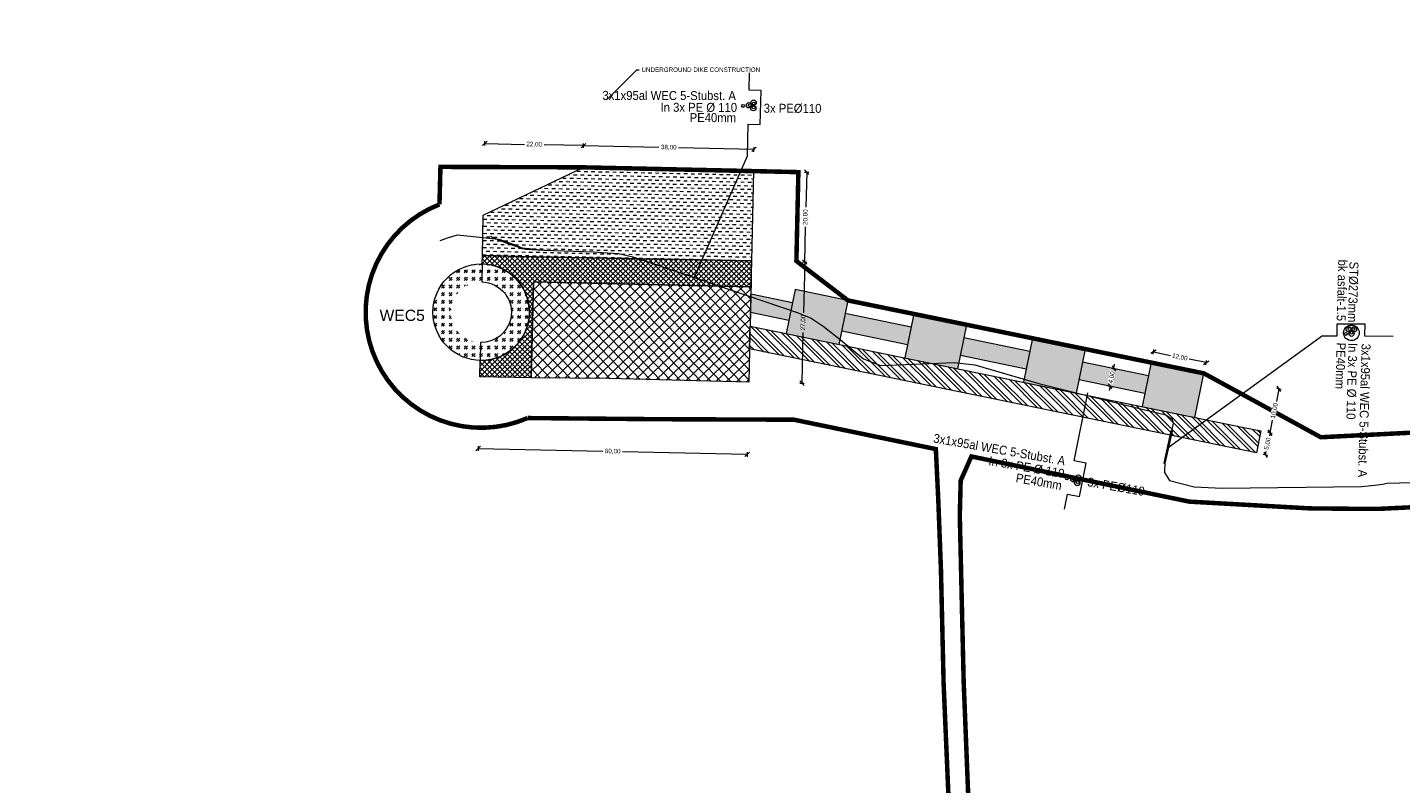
# Model space of a CAD drawing. Header units: metres. Extents: x 68442 to 71740, y 407111 to 411160.
# Tile 170 of 186: x 69905 to 70211, y 409173 to 409341. Entities that reach past the tile are written whole.
import ezdxf
from ezdxf import colors
from ezdxf.entities.mleader import LeaderData, LeaderLine
from ezdxf.enums import TextEntityAlignment as Align
from ezdxf.math import Vec2, Vec3

# ---------------------------------------------------------------- set-up
doc = ezdxf.new("R2010")
doc.units = ezdxf.units.M
doc.linetypes.add('XX-CENTER', pattern=[8, 5, -1, 1, -1])
doc.layers.get('0').update_dxf_attribs({"lineweight": 0})
doc.layers.get('Defpoints').update_dxf_attribs({"lineweight": 0})
for name, color, linetype, lineweight in [('- van den heuvel - hs', 1, 'Continuous', 0), ('- van den heuvel - pe 40mm', 3, 'Continuous', 0), ('- van den heuvel -aanpeillijntjes en ge-explodeerde maatvoering', 7, 'Continuous', 0), ('- van den heuvel -pe 110mm', 7, 'Continuous', 0), ('- van den heuvel -staal 273mm', 7, 'Continuous', 0), ('- van den heuvel -txt', 7, 'Continuous', 0), ('-REVISIE 33kV', 1, 'Continuous', 0), ('-revisie mantelbuizen', 7, 'Continuous', 0), ('MACG_alg_werkgrens', 3, 'XX-CENTER', 0), ('RS AB Kabel', 224, 'Continuous', 0)]:
    doc.layers.add(name, color=color, linetype=linetype, lineweight=lineweight)
for name, color, linetype, lineweight, transparency in [('MACG_n_maatvoering', 3, 'Continuous', 0, 0.8), ('MACG_n_vhr_arc_auxcrane', 3, 'Continuous', 0, 0.8), ('MACG_n_vhr_arc_craneplatform_18', 150, 'Continuous', 0, 0.8), ('MACG_n_vhr_arc_craneplatform_18_temp', 34, 'Continuous', 0, 0.8), ('MACG_n_vhr_arc_gravel', 34, 'Continuous', 0, 0.8), ('MACG_n_vhr_arc_laydown', 2, 'Continuous', 0, 0.8), ('MACG_n_vhr_arc_preassembly_13.5', 6, 'Continuous', 0, 0.8), ('MACG_n_vhr_kant_', 7, 'Continuous', 0, 0.8)]:
    doc.layers.add(name, color=color, linetype=linetype, lineweight=lineweight, transparency=transparency)
doc.styles.add('Arial', font='arial.ttf')
doc.styles.add('MACG_standaard', font='arial.ttf', dxfattribs={"height": 2})
doc.styles.get("Standard").update_dxf_attribs({"font": 'arial.ttf'})
doc.dimstyles.new('MACG_standaard', dxfattribs={"dimscale": 0, "dimtxt": 2, "dimasz": 2, "dimexe": 1, "dimexo": 0.1, "dimgap": 1, "dimtad": 0, "dimzin": 1, "dimtxsty": 'MACG_standaard', "dimcen": 0, "dimclrd": 256, "dimclre": 256, "dimclrt": 256, "dimazin": 0, "dimtfac": 1, "dimtofl": 0, "dimtmove": 1, "dimatfit": 3, "dimfxl": 1, "dimfxlon": 1, "dimtfill": 1, "dimlwd": -1, "dimlwe": -1, "dimarcsym": 0})

# ---------------------------------------------------------------- blocks, each defined once
blk = doc.blocks.new('_Oblique')
at = {"color": 0, "linetype": 'ByBlock', "lineweight": -2}
blk.add_line((-0.5, -0.5), (0.5, 0.5), dxfattribs=at)
blk = doc.blocks.new('*D167')
at = {"layer": 'Defpoints', "color": 0, "transparency": 16777216}
for p in [(70066.27, 409289.44), (70078.12, 409289.18), (70065.67, 409262.45)]:
    blk.add_point(p, dxfattribs=at)
at = {"layer": 'MACG_n_maatvoering', "transparency": 16777216}
for p, q in [((70077.62, 409289.19), (70078.62, 409289.17)), ((70078.12, 409289.18), (70077.87, 409277.88)), ((70077.52, 409262.19), (70077.77, 409273.49)), ((70077.02, 409262.2), (70078.02, 409262.18))]:
    blk.add_line(p, q, dxfattribs=at)
for p, rotation in [((70078.12, 409289.18), 88.73052360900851), ((70077.52, 409262.19), 268.7305236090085)]:
    blk.add_blockref('_Oblique', p, dxfattribs=dict(at, rotation=rotation))
at = {"layer": 'MACG_n_maatvoering', "transparency": 16777216, "insert": (70077.82, 409275.68), "char_height": 1, "attachment_point": 5, "rotation": 88.7305, "style": 'MACG_standaard', "bg_fill": 3, "box_fill_scale": 1.1, "bg_fill_color": 256, "bg_fill_true_color": 13158600, "bg_fill_transparency": 0}
blk.add_mtext('27,00', dxfattribs=at)
blk = doc.blocks.new('*D166')
at = {"layer": 'Defpoints', "color": 0, "transparency": 16777216}
for p in [(70066.27, 409289.44), (70006, 409278, 5), (70065.31, 409246.31)]:
    blk.add_point(p, dxfattribs=at)
at = {"layer": 'MACG_n_maatvoering', "transparency": 16777216}
for p, q in [((70005.34, 409248.12), (70005.32, 409247.13)), ((70005.33, 409247.63), (70033.13, 409247.02)), ((70065.31, 409246.31), (70037.51, 409246.92)), ((70065.32, 409246.81), (70065.3, 409245.81))]:
    blk.add_line(p, q, dxfattribs=at)
for p, rotation in [((70005.33, 409247.63), 178.7305236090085), ((70065.31, 409246.31), 358.7305236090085)]:
    blk.add_blockref('_Oblique', p, dxfattribs=dict(at, rotation=rotation))
at = {"layer": 'MACG_n_maatvoering', "transparency": 16777216, "insert": (70035.32, 409246.97), "char_height": 1, "attachment_point": 5, "rotation": 358.7305, "style": 'MACG_standaard', "bg_fill": 3, "box_fill_scale": 1.1, "bg_fill_color": 256, "bg_fill_true_color": 13158600, "bg_fill_transparency": 0}
blk.add_mtext('60,00', dxfattribs=at)
blk = doc.blocks.new('*D165')
at = {"layer": 'Defpoints', "color": 0, "transparency": 16777216}
for p in [(70066.71, 409309.44), (70078.56, 409309.18), (70066.27, 409289.44)]:
    blk.add_point(p, dxfattribs=at)
at = {"layer": 'MACG_n_maatvoering', "transparency": 16777216}
for p, q in [((70078.06, 409309.19), (70079.06, 409309.17)), ((70078.56, 409309.18), (70078.39, 409301.37)), ((70078.12, 409289.18), (70078.29, 409296.99)), ((70077.62, 409289.19), (70078.62, 409289.17))]:
    blk.add_line(p, q, dxfattribs=at)
for p, rotation in [((70078.56, 409309.18), 88.73052360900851), ((70078.12, 409289.18), 268.7305236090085)]:
    blk.add_blockref('_Oblique', p, dxfattribs=dict(at, rotation=rotation))
at = {"layer": 'MACG_n_maatvoering', "transparency": 16777216, "insert": (70078.34, 409299.18), "char_height": 1, "attachment_point": 5, "rotation": 88.7305, "style": 'MACG_standaard', "bg_fill": 3, "box_fill_scale": 1.1, "bg_fill_color": 256, "bg_fill_true_color": 13158600, "bg_fill_transparency": 0}
blk.add_mtext('20,00', dxfattribs=at)
blk = doc.blocks.new('*D164')
at = {"layer": 'Defpoints', "color": 0, "transparency": 16777216}
for p in [(70028.83, 409315.11), (70028.72, 409310.28), (70006, 409278, 5)]:
    blk.add_point(p, dxfattribs=at)
at = {"layer": 'MACG_n_maatvoering', "transparency": 16777216}
for p, q in [((70006.82, 409315.11), (70006.84, 409316.1)), ((70006.83, 409315.6), (70015.64, 409315.4)), ((70028.83, 409315.11), (70020.02, 409315.31)), ((70028.81, 409314.61), (70028.84, 409315.61))]:
    blk.add_line(p, q, dxfattribs=at)
for p, rotation in [((70006.83, 409315.6), 178.7305236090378), ((70028.83, 409315.11), 358.7305236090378)]:
    blk.add_blockref('_Oblique', p, dxfattribs=dict(at, rotation=rotation))
at = {"layer": 'MACG_n_maatvoering', "transparency": 16777216, "insert": (70017.83, 409315.36), "char_height": 1, "attachment_point": 5, "rotation": 358.7305, "style": 'MACG_standaard', "bg_fill": 3, "box_fill_scale": 1.1, "bg_fill_color": 256, "bg_fill_true_color": 13158600, "bg_fill_transparency": 0}
blk.add_mtext('22,00', dxfattribs=at)
blk = doc.blocks.new('*D163')
at = {"layer": 'Defpoints', "color": 0, "transparency": 16777216}
for p in [(70066.82, 409314.27), (70028.72, 409310.28), (70066.71, 409309.44)]:
    blk.add_point(p, dxfattribs=at)
at = {"layer": 'MACG_n_maatvoering', "transparency": 16777216}
for p, q in [((70028.81, 409314.61), (70028.84, 409315.61)), ((70028.83, 409315.11), (70045.64, 409314.74)), ((70066.82, 409314.27), (70050.01, 409314.64)), ((70066.81, 409313.77), (70066.83, 409314.77))]:
    blk.add_line(p, q, dxfattribs=at)
for p, rotation in [((70028.83, 409315.11), 178.7305236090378), ((70066.82, 409314.27), 358.7305236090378)]:
    blk.add_blockref('_Oblique', p, dxfattribs=dict(at, rotation=rotation))
at = {"layer": 'MACG_n_maatvoering', "transparency": 16777216, "insert": (70047.82, 409314.69), "char_height": 1, "attachment_point": 5, "rotation": 358.7305, "style": 'MACG_standaard', "bg_fill": 3, "box_fill_scale": 1.1, "bg_fill_color": 256, "bg_fill_true_color": 13158600, "bg_fill_transparency": 0}
blk.add_mtext('38,00', dxfattribs=at)
blk = doc.blocks.new('*D91')
at = {"layer": 'Defpoints', "color": 0, "transparency": 16777216}
for p in [(70179.81, 409251.56), (70178.81, 409246.67)]:
    blk.add_point(p, dxfattribs=at)
at = {"layer": 'MACG_n_maatvoering', "transparency": 16777216}
for p, q in [((70181.35, 409251.25), (70182.33, 409251.05)), ((70181.84, 409251.15), (70181.7, 409250.46)), ((70180.34, 409246.35), (70181.32, 409246.15)), ((70180.83, 409246.25), (70180.98, 409246.94))]:
    blk.add_line(p, q, dxfattribs=at)
for p, rotation in [((70181.84, 409251.15), 78.4251395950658), ((70180.83, 409246.25), 258.4251395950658)]:
    blk.add_blockref('_Oblique', p, dxfattribs=dict(at, rotation=rotation))
at = {"layer": 'MACG_n_maatvoering', "transparency": 16777216, "insert": (70181.34, 409248.7), "char_height": 1, "attachment_point": 5, "rotation": 78.4251, "style": 'MACG_standaard', "bg_fill": 3, "box_fill_scale": 1.1, "bg_fill_color": 256, "bg_fill_true_color": 13158600, "bg_fill_transparency": 0}
blk.add_mtext('5,00', dxfattribs=at)
at = {"layer": 'Defpoints', "color": 0, "transparency": 16777216}
blk.add_point((70181.84, 409251.15), dxfattribs=at)
blk = doc.blocks.new('*D90')
at = {"layer": 'Defpoints', "color": 0, "transparency": 16777216}
for p in [(70128.92, 409272.2), (70183.84, 409260.95), (70179.81, 409251.56)]:
    blk.add_point(p, dxfattribs=at)
at = {"layer": 'MACG_n_maatvoering', "transparency": 16777216}
for p, q in [((70183.84, 409260.95), (70183.27, 409258.14)), ((70183.35, 409261.05), (70184.33, 409260.84)), ((70181.84, 409251.15), (70182.41, 409253.95)), ((70181.35, 409251.25), (70182.33, 409251.05))]:
    blk.add_line(p, q, dxfattribs=at)
for p, rotation in [((70183.84, 409260.95), 78.4251395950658), ((70181.84, 409251.15), 258.4251395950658)]:
    blk.add_blockref('_Oblique', p, dxfattribs=dict(at, rotation=rotation))
at = {"layer": 'MACG_n_maatvoering', "transparency": 16777216, "insert": (70182.84, 409256.05), "char_height": 1, "attachment_point": 5, "rotation": 78.4251, "style": 'MACG_standaard', "bg_fill": 3, "box_fill_scale": 1.1, "bg_fill_color": 256, "bg_fill_true_color": 13158600, "bg_fill_transparency": 0}
blk.add_mtext('10,00', dxfattribs=at)
blk = doc.blocks.new('*D89')
at = {"layer": 'Defpoints', "color": 0, "transparency": 16777216}
for p in [(70140.07, 409266.85), (70139.27, 409262.93)]:
    blk.add_point(p, dxfattribs=at)
at = {"layer": 'MACG_n_maatvoering', "transparency": 16777216}
for p, q in [((70146.52, 409265.53), (70147.5, 409265.33)), ((70147.01, 409265.43), (70147.21, 409266.41)), ((70145.72, 409261.61), (70146.7, 409261.41)), ((70146.21, 409261.51), (70146.01, 409260.53))]:
    blk.add_line(p, q, dxfattribs=at)
for p, rotation in [((70147.01, 409265.43), 258.4251395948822), ((70146.21, 409261.51), 78.4251395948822)]:
    blk.add_blockref('_Oblique', p, dxfattribs=dict(at, rotation=rotation))
at = {"layer": 'MACG_n_maatvoering', "transparency": 16777216, "insert": (70146.61, 409263.47), "char_height": 1, "attachment_point": 5, "rotation": 78.4251, "style": 'MACG_standaard', "bg_fill": 3, "box_fill_scale": 1.1, "bg_fill_color": 256, "bg_fill_true_color": 13158600, "bg_fill_transparency": 0}
blk.add_mtext('4,00', dxfattribs=at)
at = {"layer": 'Defpoints', "color": 0, "transparency": 16777216}
blk.add_point((70146.21, 409261.51), dxfattribs=at)
blk = doc.blocks.new('*D88')
at = {"layer": 'Defpoints', "color": 0, "transparency": 16777216}
for p in [(70155.37, 409266.78), (70167.61, 409266.76), (70167.12, 409264.37)]:
    blk.add_point(p, dxfattribs=at)
at = {"layer": 'MACG_n_maatvoering', "transparency": 16777216}
for p, q in [((70155.76, 409268.68), (70155.96, 409269.66)), ((70155.86, 409269.17), (70159.64, 409268.39)), ((70167.61, 409266.76), (70163.83, 409267.53)), ((70167.51, 409266.27), (70167.71, 409267.25))]:
    blk.add_line(p, q, dxfattribs=at)
for p, rotation in [((70155.86, 409269.17), 168.4251395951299), ((70167.61, 409266.76), 348.4251395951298)]:
    blk.add_blockref('_Oblique', p, dxfattribs=dict(at, rotation=rotation))
at = {"layer": 'MACG_n_maatvoering', "transparency": 16777216, "insert": (70161.73, 409267.96), "char_height": 1, "attachment_point": 5, "rotation": 348.4251, "style": 'MACG_standaard', "bg_fill": 3, "box_fill_scale": 1.1, "bg_fill_color": 256, "bg_fill_true_color": 13158600, "bg_fill_transparency": 0}
blk.add_mtext('12,00', dxfattribs=at)

msp = doc.modelspace()

# ---------------------------------------------------------------- hatches: boundary and pattern name
at = {"layer": 'MACG_n_vhr_arc_craneplatform_18'}
h = msp.add_hatch(dxfattribs=at)
h.set_pattern_fill('ANSI37', color=256, style=0)
h.set_pattern_definition([(43.7305236, (35008.8355, 204642.3824), (-1.0973871, 1.147125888), []), (133.7305236, (35008.8355, 204642.3824), (-1.147125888, -1.0973871), [])])
h.paths.add_polyline_path([(70065.67, 409262.45), (70054.05, 409262.72), (70034.46, 409263.2), (70017.184, 409263.375), (70017.671, 409284.765), (70066.141, 409283.691)])
at = {"layer": 'MACG_n_vhr_arc_craneplatform_18_temp'}
h = msp.add_hatch(dxfattribs=at)
h.set_pattern_fill('ANSI37', color=256, scale=0.5, style=0)
h.set_pattern_definition([(45, (70033.1484, 409287.708), (-0.561266, 0.561266), []), (135, (70033.1484, 409287.708), (-0.561266, -0.561266), [])])
edge = h.paths.add_edge_path()
edge.add_line((70006.238, 409288.747), (70006.28, 409290.624))
edge.add_line((70006.28, 409290.624), (70017.782, 409290.369))
edge.add_line((70017.782, 409290.369), (70066.268, 409289.444))
edge.add_line((70066.268, 409289.444), (70066.141, 409283.691))
edge.add_line((70066.141, 409283.691), (70017.671, 409284.765))
edge.add_line((70017.671, 409284.765), (70017.184, 409263.375))
edge.add_line((70017.184, 409263.375), (70005.682, 409263.63))
edge.add_line((70005.682, 409263.63), (70005.762, 409267.253))
edge.add_arc((70006, 409278), 10.75, 268.73052, 448.73052)
at = {"layer": 'MACG_n_vhr_arc_gravel'}
h = msp.add_hatch(dxfattribs=at)
h.set_pattern_fill('GOST_GLASS', color=256, scale=0.2)
h.set_pattern_definition([(45, (781, -1316), (1.697056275, -2e-16), [1, -1.4]), (45, (781.4243, -1316), (1.697056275, -2e-16), [0.4, -2]), (45, (781, -1315.5757), (1.697056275, -2e-16), [0.4, -2])])
h.paths.add_polyline_path([(70016.75, 409278, 1), (69995.25, 409278, 1)])
h.paths.add_polyline_path([(69999.25, 409278, -1), (70012.75, 409278, -1)], flags=16)
at = {"layer": 'MACG_n_vhr_arc_laydown'}
h = msp.add_hatch(dxfattribs=at)
h.set_pattern_fill('ANSI32', color=256, scale=0.4, angle=90, style=0)
h.set_pattern_definition([(135, (0, 0), (-1.347038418, -1.347038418), []), (135, (0, 0.898), (-1.347038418, -1.347038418), [])])
h.paths.add_polyline_path([(70065.946, 409274.885), (70174.913, 409252.567), (70179.811, 409251.563), (70178.808, 409246.665), (70065.833, 409269.804)])
at = {"layer": 'MACG_n_vhr_arc_preassembly_13.5'}
h = msp.add_hatch(dxfattribs=at)
h.set_pattern_fill('DASH', color=256, scale=0.5, angle=358.73052, style=0)
h.set_pattern_definition([(358.7305, (69982.37296, 409427.91986), (0.8111405, 0.77597), [0.79375, -0.79375])])
h.paths.add_polyline_path([(70006.28, 409290.624), (70006.479, 409299.593), (70028.718, 409310.281), (70066.711, 409309.439), (70066.268, 409289.444), (70017.782, 409290.369)])

# ---------------------------------------------------------------- linework, layer by layer
at = {"layer": '- van den heuvel - hs'}
for centre in [(70066.736, 409324.507), (70065.916, 409324.124), (70066.749, 409323.659), (70199.576, 409274.262), (70200.009, 409273.412), (70200.422, 409274.216), (70138.228, 409240.735), (70138.975, 409240.14), (70139.098, 409240.979)]:
    msp.add_circle(centre, 0.326, dxfattribs=at)
at = {"layer": '- van den heuvel - pe 40mm'}
for centre in [(70064.379, 409323.958), (70198.745, 409273.165), (70136.568, 409240.991)]:
    msp.add_circle(centre, 0.326, dxfattribs=at)
at = {"layer": '- van den heuvel -aanpeillijntjes en ge-explodeerde maatvoering'}
for points in [[(70065.728, 409327.489), (70065.809, 409331.337)], [(70193.567, 409272.751), (70196.792, 409272.763), (70196.808, 409275.447), (70202.94, 409275.397), (70202.925, 409272.713)], [(70202.925, 409272.713), (70209.29, 409272.671)], [(70136.009, 409234.114), (70136.732, 409237.435), (70139.365, 409236.918), (70140.85, 409244.379), (70138.217, 409244.895)]]:
    msp.add_lwpolyline(points, dxfattribs=at)
at = {"layer": '- van den heuvel -pe 110mm'}
for centre in [(70066.727, 409324.687), (70065.704, 409324.106), (70066.69, 409323.472), (70199.386, 409274.21), (70199.992, 409273.196), (70200.602, 409274.202), (70138.013, 409240.761), (70138.886, 409239.965), (70139.12, 409241.158)]:
    msp.add_circle(centre, 0.589, dxfattribs=at)
at = {"layer": '- van den heuvel -staal 273mm'}
msp.add_circle((70199.986, 409273.41), 1.74, dxfattribs=at)
at = {"layer": 'MACG_alg_werkgrens', "ltscale": 10, "const_width": 1, "flags": 128}
msp.add_lwpolyline([(69468.207, 410724.054), (69445.018, 410763.758), (69410.51, 410746.374), (69391.667, 410737.222), (69365.727, 410725.277), (69345.267, 410716.38), (69315.385, 410704.088), (69281.051, 410691.03), (69264.1, 410684.91), (69252.631, 410680.955), (69232.539, 410674.335), (69226.288, 410672.312), (69231.923, 410654.993), (69239.192, 410630.452), (69225.31, 410626.34), (69213.37, 410623.02), (69197.1, 410618.89), (69169.71, 410611.81), (69153.929, 410607.813), (69119.38, 410600.65), (69044.01, 410587.14), (69038.91, 410583.87), (69037, 410582.13), (69034.69, 410579.4), (69032.1, 410574.79), (69025.25, 410561.14), (69006.811, 410524.697), (68993.74, 410499.24), (68990.46, 410493.99), (68985.64, 410487.43), (68980.15, 410481.68), (68983.857, 410477.201), (68976.383, 410470.52), (69009.705, 410433.242), (69066.303, 410483.515), (69081.67, 410509.375), (69086.554, 410515.465), (69098.475, 410511.444), (69124.219, 410533.645), (69141.79, 410549.77), (69154.92, 410561.36), (69164.848, 410567.025), (69195.701, 410584.667, 0.9752874), (69254.73, 410601.856), (69273.281, 410612.545), (69265.7, 410636.971), (69295.012, 410647.331), (69309.569, 410653.286), (69325.24, 410659.54), (69348.315, 410669.295), (69373.471, 410680.472), (69397.192, 410690.963), (69414.397, 410698.196), (69423.285, 410702.185), (69433.976, 410704.108), (69438.863, 410704.341), (69447.939, 410702.658), (69455.8, 410699.584), (69460.605, 410696.232), (69470.472, 410685.982), (69476.25, 410679.091), (69486.191, 410665.288), (69491.751, 410658.194), (69500.692, 410650.931), (69505.624, 410648.248), (69515.728, 410644.423), (69530.287, 410645.972), (69548.084, 410653.462), (69567.546, 410641.915), (69591.657, 410638.314), (69606.834, 410646.685), (69601.573, 410655.533), (69599.74, 410658.57, -0.097345), (69598.02, 410673.004, 0.0378632), (69599.51, 410681.13, -0.1333057), (69605.29, 410689.24), (69610.73, 410692.59, -0.2952398), (69626.31, 410691.87), (69632.1, 410685.1), (69639.81, 410674.22), (69641.62, 410671.06), (69638.815, 410657.508), (69655.039, 410604.933), (69666.621, 410567.403), (69675.171, 410539.695), (69678.304, 410531.616), (69683.937, 410519.55), (69693.997, 410502.003), (69715.768, 410465.562), (69732.291, 410438.391), (69745.606, 410416.521), (69752.284, 410405.492), (69769.946, 410376.343), (69786.267, 410349.353), (69796.79, 410331.868), (69807.949, 410313.381), (69821.279, 410291.542), (69835.032, 410268.937), (69855.977, 410234.251), (69872.629, 410206.842), (69890.271, 410177.658), (69900.347, 410160.907), (69901.487, 410158.675), (69896.946, 410155.944), (69911.808, 410131.596, 0.0972504), (69926.22, 410128.604), (69939.502, 410127.946, -0.3270617), (69966.266, 410111.217), (69985.444, 410061.278), (69989.702, 410051.98), (69994.739, 410043.296), (70004.595, 410028.377), (70024.461, 409998.883), (70056.479, 409951.306), (70092.629, 409897.201), (70118.804, 409856.759), (70134.791, 409830.325), (70155.822, 409792.664), (70175.214, 409753.989), (70188.991, 409723.534), (70203.708, 409687.034), (70218.082, 409646.22), (70228.947, 409611.389), (70238.397, 409575.265), (70246.858, 409538.037), (70256.697, 409481.36), (70263.123, 409416.696), (70265.499, 409348.692), (70264.533, 409312.732), (70262.712, 409293.596), (70262.041, 409279.588, -0.4196235), (70237.455, 409251.795), (70223.924, 409251.693), (70223.896, 409251.692), (70193.165, 409250.14), (70167.123, 409264.37), (70140.672, 409269.787), (70102.465, 409277.613), (70087.77, 409280.622), (70076.27, 409289.407), (70076.709, 409309.217), (70066.711, 409309.439), (70028.718, 409310.281), (69996.927, 409310.381), (69996.707, 409302.015, 1.0223604), (70016.345, 409254.419), (70045.608, 409254.16), (70075.722, 409254.053), (70107.352, 409247.5), (70107.9, 409236.1), (70108.49, 409220.64), (70109.082, 409195.361), (70110.8, 409155.33), (70112.657, 409100.871), (70088.943, 409093.363), (70083.942, 409090.985), (70074.777, 409089.132), (70057.2, 409085.25), (70045.805, 409082.904), (70034.524, 409080.582), (70023.742, 409078.363), (70014.96, 409076.555), (70004.837, 409074.911), (69996.711, 409074.444), (69985.02, 409073.818), (69973.154, 409073.599), (69958.806, 409073.385), (69932.264, 409072.451), (69866.228, 409076.798), (69861.521, 409084.534), (69796.654, 409089.224), (69748.814, 409092.667), (69750.297, 409112.311), (69694.934, 409116.49, 0.9057946), (69648.845, 409094.078), (69624.584, 409093.872), (69585.902, 409092.54), (69529.319, 409090.82), (69467.169, 409088.931), (69410.649, 409087.204), (69375.772, 409086.099), (69352.851, 409104.513), (69352.31, 409121.883), (69294.344, 409119.895), (69295.477, 409083.546), (69288.457, 409083.327), (69220.514, 409081.171), (69160.303, 409079.224), (69133.532, 409078.359), (69097.114, 409077.182), (69079.24, 409076.599), (69043.746, 409075.458), (69008.485, 409074.376), (68985, 409092.602), (68984.29, 409110.278), (68926.337, 409107.953), (68927.854, 409070.125), (68922.819, 409069.424), (68908.143, 409065.558), (68898.991, 409063.147), (68889.025, 409059.21), (68879.39, 409055.402), (68853.716, 409041.515), (68784.241, 409002.877), (68690.792, 408950.671), (68634.582, 408919.316), (68605.749, 408924.188), (68596.823, 408940.142), (68591.849, 408937.269), (68546.26, 408911.724), (68577.271, 408856.288), (68598.847, 408854.489), (68632.13, 408873.114), (68635.037, 408888.523), (68655.306, 408899.833), (68648.654, 408911.784), (68655.275, 408915.374), (68708.755, 408945.104), (68758.396, 408972.945), (68803.764, 408998.253), (68824.877, 409010.035), (68860.537, 409030.084), (68885.336, 409043.17), (68903.482, 409050.316), (68925.812, 409056.175), (68932.36, 409057.083), (68933.566, 409048.377), (68947.049, 409033.253), (68985.2, 409034.453), (68997.406, 409050.011), (69013.92, 409050.526), (69013.59, 409061.004), (69059.754, 409062.481), (69126.266, 409064.661), (69181.764, 409066.451), (69253.042, 409068.721), (69299.011, 409070.167), (69301.135, 409060.091), (69314.614, 409044.964), (69352.766, 409046.154), (69364.979, 409061.714), (69381.038, 409062.219), (69380.697, 409072.854), (69492.882, 409076.431), (69548.431, 409078.161), (69630.694, 409080.5), (69630.694, 409080.5), (69654.369, 409080.671), (69653.733, 409075.025), (69704.602, 409073.983), (69742.146, 409070.755), (69879.56, 409059.754), (69883.08, 409041.89), (69885.54, 408968.13), (69901.9, 408953.06), (69901.9, 408953.06), (69904.52, 408928.16), (69914.901, 408898.675), (69919.764, 408899.04), (69922.331, 408911.13), (69918.347, 408959.184), (69921.152, 408963.146), (69925.436, 408965.11), (70038.772, 408992.194), (70102.659, 409007.273), (70144.741, 409017.219), (70178.356, 409024.481), (70202.479, 409026.381), (70230.787, 409027.221), (70290.98, 409028.873, 1.5305015), (70337.18, 409019.389), (70346.24, 409081.09), (70355.131, 409093.832), (70368.208, 409102.835), (70477.252, 409107.53), (70533.86, 409109.6), (70639.082, 409034.237), (70678.381, 409035.527), (70780.178, 409115.063), (70833.959, 409116.727), (70850.184, 409119.148), (70864.3, 409119.571), (70913.124, 409121.071), (70966.194, 409122.861), (71052.4, 409125.461), (71091.998, 409126.677), (71182.629, 409129.546), (71197.809, 409129.6), (71208.91, 409129.103), (71246.183, 409126.3), (71276.102, 409122.311), (71303.555, 409117.99), (71325.803, 409113.701), (71409.434, 409090.575), (71435.945, 409080.729), (71455.23, 409072.654), (71458.59, 409060.161), (71529.635, 409023.048), (71558.237, 409072.489), (71513.679, 409098.123), (71470.672, 409081.289), (71429.619, 409097.412), (71395.97, 409109.384), (71364.518, 409118.302), (71317.667, 409127.982), (71272.749, 409136.114), (71231.576, 409140.281), (71215.154, 409141.436), (71214.91, 409152.277), (71197.701, 409154.59, 0.7497293), (71149.483, 409165.492), (71090.864, 409163.697), (71091.344, 409147.207), (70997.452, 409144.117), (70941.209, 409139.392), (70845.679, 409136.79), (70843.185, 409136.664), (70840.978, 409186), (70834.11, 409192.101), (70826.67, 409196.525), (70690.65, 409192.079), (70635.75, 409190.738), (70619.672, 409189.357), (70606.741, 409184.164), (70598.24, 409178.982), (70572.839, 409163.112), (70553.425, 409151.048), (70549.21, 409148.59), (70544.469, 409145.826), (70539.623, 409143.063), (70529.202, 409138.275), (70522.797, 409135.37), (70509.243, 409130.693), (70499.409, 409127.938), (70491.236, 409125.825), (70476.29, 409123.218), (70462.044, 409125.338), (70392.249, 409121.812), (70392.249, 409121.812), (70369.162, 409120.646), (70349.69, 409108.093), (70315.353, 409114.077), (70310.999, 409105.631), (70298.503, 409107.158), (70288.165, 409108.761), (70275.821, 409110.676), (70267.755, 409111.764), (70262.713, 409112.435), (70246.874, 409113.982), (70244.628, 409113.891), (70233.263, 409113.615), (70229.074, 409113.603), (70227.631, 409113.798), (70221.736, 409113.757), (70211.809, 409113.465), (70207.341, 409113.32), (70200.978, 409112.981), (70190.539, 409112.508), (70179.729, 409112.19), (70161.498, 409111.651), (70152.479, 409111.377), (70148.843, 409111.266), (70144.36, 409110.95), (70140.94, 409110.66), (70139.537, 409110.029), (70138.875, 409109.731), (70136.94, 409108.86), (70136.599, 409108.452), (70118.008, 409102.565), (70116.837, 409102.195), (70115.37, 409150.37), (70113.55, 409195.79), (70112.69, 409232.67), (70112.89, 409240.48), (70115.281, 409245.857), (70163.843, 409235.795), (70190.773, 409234.288), (70200.435, 409234.2), (70205.911, 409234.174), (70224.538, 409235.078), (70238.156, 409235.784), (70251.996, 409236.798), (70260.325, 409237.903), (70269.17, 409239.57), (70292.006, 409244.161), (70303.4, 409248.902), (70322.487, 409249.606), (70399.562, 409251.819), (70418.136, 409254.394), (70456.167, 409255.602), (70468.962, 409256.513), (70481.282, 409260.831), (70495.096, 409270.952), (70507.8, 409290.421), (70511.222, 409306.681), (70510.989, 409332.078), (70510.029, 409346.032), (70509.92, 409354.473), (70509.442, 409370.039), (70512.01, 409407.98), (70515.894, 409416.387), (70520.955, 409424.045), (70524.633, 409427.731), (70533.657, 409434.05), (70542.208, 409438.289), (70561.574, 409440.973), (70592.721, 409443.542), (70600.321, 409443.761), (70688.864, 409446.611), (70734.963, 409448.111), (70820.878, 409450.74), (70866.086, 409451.086), (70865.811, 409444.265), (70928.612, 409436.905, 1.4424932), (70933.411, 409484.893), (70891.283, 409498.662), (70874.73, 409500.693), (70873.239, 409488.516), (70851.546, 409492.367), (70851.546, 409492.367), (70849.042, 409471.917), (70802.509, 409471.712), (70763.75, 409471.541), (70758.867, 409471.52), (70758.895, 409465.35), (70732.734, 409465.434), (70632.338, 409461.546), (70589.83, 409460.506), (70573.221, 409460.099), (70553.835, 409463.812), (70541.021, 409460.973), (70492.85, 409449.594), (70456.076, 409445.113), (70455.784, 409447.511), (70394.632, 409440.122, 0.2324517), (70372.55, 409434.807), (70275.762, 409423.174), (70274.413, 409438.446), (70272.367, 409460.206), (70268.817, 409487.859), (70265.684, 409508.802), (70263.606, 409520.033), (70258.384, 409546.852), (70254.869, 409562.401), (70251.321, 409577.875), (70243.268, 409608.374), (70240.102, 409619.564), (70234.36, 409638.499), (70229.65, 409653.094), (70226.003, 409663.926), (70222.112, 409674.926), (70217.281, 409688.41), (70212.9, 409700.271), (70208.152, 409711.589), (70200.717, 409729.314), (70193.135, 409746.509), (70185.52, 409762.522), (70177.762, 409778.568), (70168.721, 409795.99), (70161.477, 409809.613), (70154.534, 409822.67), (70147.278, 409835.21), (70140.095, 409847.265), (70133.437, 409858.439), (70128.378, 409866.675), (70123.935, 409873.473), (70118.249, 409882.175), (70107.664, 409898.373), (70097.951, 409913.229), (70090.265, 409924.725), (70078.821, 409941.842), (70069.96, 409955.094), (70064.81, 409962.798), (70058.681, 409971.965), (70052.837, 409980.706), (70048.58, 409987.072), (70044.589, 409993.043), (70041.05, 409998.327), (70037.929, 410002.964), (70034.979, 410007.32), (70028.729, 410016.548), (70020.374, 410028.885), (70012.458, 410040.573), (70007.156, 410048.444), (70003.712, 410054.038), (70001.721, 410057.718), (69998.22, 410065.484), (69994.446, 410074.596), (69985.76, 410097.656), (69977.56, 410119.252), (69971.939, 410133.89), (69970.405, 410137.071), (69968.418, 410140.274), (69965.55, 410143.385), (69963.651, 410144.566), (69961.935, 410145.633), (69960.3, 410146.649), (69956.847, 410147.657), (69953.858, 410148.53), (69949.786, 410148.53), (69948.309, 410148.53), (69946.184, 410148.53), (69944.737, 410148.2), (69942.912, 410147.783), (69941.445, 410147.448), (69939.739, 410146.951), (69938.406, 410146.5), (69937.232, 410146.103), (69936.119, 410145.726), (69933.416, 410149.368), (69930.953, 410152.968), (69920.552, 410169.809), (69910.98, 410185.527), (69896.063, 410210.156), (69886.826, 410225.415), (69873.622, 410247.266), (69860.177, 410269.639), (69852.171, 410282.955), (69839.363, 410304.146), (69813.69, 410346.413), (69808.286, 410355.362), (69793.789, 410379.353), (69782.484, 410397.957), (69775.858, 410408.846, 0.8745156), (69774.189, 410470.168), (69767.981, 410480.58), (69767.981, 410480.58), (69755.692, 410501.058), (69748.716, 410512.783), (69726.083, 410499.237), (69705.95, 410531.26), (69694.583, 410550.481), (69686.117, 410577.921), (69680.004, 410598.064), (69679.1, 410601.047), (69677.321, 410606.916), (69676.34, 410610.153), (69674.597, 410615.904), (69673.289, 410620.221), (69671.241, 410626.975), (69669.519, 410632.654), (69668.001, 410637.656), (69666.297, 410643.274), (69664.898, 410647.886), (69663.031, 410654.04), (69661.438, 410659.289), (69660.85, 410661.228), (69660.435, 410662.597), (69659.785, 410665.004), (69659.683, 410666.362), (69659.691, 410666.423), (69660.193, 410667.48), (69661.251, 410668.69), (69661.926, 410669.462), (69663.101, 410670.379), (69667.086, 410673.489), (69664.774, 410677.266), (69655.858, 410693.749), (69633.121, 410730.906), (69596.646, 410708.756), (69590.408, 410708.719), (69584.973, 410710.412), (69578.268, 410711.154), (69576.048, 410712.062), (69555.926, 410743.272), (69552.703, 410742.735), (69539.433, 410755.682), (69495.759, 410828.138), (69486.78, 410843.051, -0.3330783), (69489.899, 410874.089), (69516.311, 410899.388), (69534.636, 410914.58), (69635.845, 410998.451), (69671.829, 411027.395), (69684.962, 411035.551), (69701.88, 411041.337), (69710.644, 411042.042), (69721.391, 411039.584), (69739.366, 411030.606), (69747.079, 411023.55), (69748.392, 411022.353), (69751.418, 411018.172), (69754.081, 411011.952), (69754.233, 411006.696), (69753.494, 411004.64), (69751.294, 411001.35), (69740.196, 410989.217), (69720.191, 410967.348), (69714.008, 410960.915), (69732.078, 410943.547), (69734.907, 410943.527, -0.3656088), (69768.346, 410946.118), (69772.533, 410941.551), (69785.47, 410954.54), (69781.03, 410959.77, -0.3221583), (69777.15, 410981.66), (69779.87, 410993.92), (69809.29, 411027.131), (69790.438, 411042.907), (69787.621, 411042.652, -0.3651736), (69754.625, 411036.809), (69738.667, 411046.033), (69723.371, 411052.17), (69711.176, 411054.442), (69699.753, 411054.337), (69687.166, 411050.369), (69674.9, 411044.206), (69657.89, 411031.37), (69640.751, 411017.221), (69601.612, 410984.775), (69554.377, 410946.003), (69530.01, 410925.805), (69508.643, 410908.39), (69483.119, 410889.497), (69471.453, 410881.713), (69455.617, 410869.813), (69467.477, 410849.766), (69472.823, 410843.747), (69483.013, 410827.46), (69512.676, 410773.098), (69508.681, 410771.114), (69505.699, 410765.939), (69500.7, 410743.524)], format="xyb", close=True, dxfattribs=at)
at = {"layer": 'MACG_n_vhr_kant_'}
for points in [[(70006.28, 409290.624), (70006.479, 409299.593), (70028.718, 409310.281), (70066.711, 409309.439), (70066.268, 409289.444), (70017.782, 409290.369)], [(70065.67, 409262.45), (70054.05, 409262.72), (70034.46, 409263.2), (70017.184, 409263.375), (70017.671, 409284.765), (70066.141, 409283.691)], [(70065.946, 409274.885), (70174.913, 409252.567), (70179.811, 409251.563), (70178.808, 409246.665), (70065.833, 409269.804)]]:
    msp.add_lwpolyline(points, close=True, dxfattribs=at)
for points in [[(70006.238, 409288.747), (70006.28, 409290.624), (70017.782, 409290.369), (70017.782, 409290.369), (70066.268, 409289.444), (70066.141, 409283.691), (70017.671, 409284.765), (70017.184, 409263.375), (70005.682, 409263.63), (70005.762, 409267.253, 1)], [(70006.238, 409288.747), (70006.15, 409284.748, -0.4745562), (70012.582, 409276.503, -0.3563403), (70005.85, 409271.252), (70005.762, 409267.253, 1)]]:
    msp.add_lwpolyline(points, format="xyb", close=True, dxfattribs=at)
at = {"layer": 'MACG_n_vhr_kant_', "extrusion": (0, 0, -1)}
for points in [[(-70087.77, 409280.622), (-70085.764, 409270.826)], [(-70101.863, 409274.674), (-70087.168, 409277.683)], [(-70102.465, 409277.613), (-70100.459, 409267.816)], [(-70101.061, 409270.755), (-70086.366, 409273.765)], [(-70114.221, 409275.205), (-70112.215, 409265.408)]]:
    msp.add_lwpolyline(points, dxfattribs=at)
at = {"layer": 'MACG_n_vhr_kant_'}
for points in [[(70114.221, 409275.205), (70102.465, 409277.613)], [(70140.672, 409269.787), (70128.916, 409272.195)]]:
    msp.add_lwpolyline(points, dxfattribs=at)

# ---------------------------------------------------------------- texts
at = {"layer": '- van den heuvel -txt', "width": 0.9}
for s, rotation, p in [('3x1x95al WEC 5-Stubst. A', 359.89085, (70062.788, 409325.255)), ('In 3x PE %%C 110', 359.89085, (70063.039, 409322.634)), ('PE40mm', 359.89085, (70062.82, 409320.342)), ('bk asfalt-1.5', 268.47047, (70196.7, 409276.044)), ('ST%%C273mm', 268.47047, (70199.207, 409275.75))]:
    msp.add_text(s, height=2, rotation=rotation, dxfattribs=at).set_placement(p, align=Align.RIGHT)
for s, rotation, p in [('3x PE%%C110', 359.89085, (70068.979, 409322.443)), ('PE40mm', 268.47047, (70196.704, 409271.253)), ('In 3x PE %%C 110', 268.47047, (70199.327, 409271.172)), ('3x1x95al WEC 5-Stubst. A', 268.47047, (70202.267, 409271.015)), ('In 3x PE %%C 110', 350.0517, (70119.005, 409243.967)), ('PE40mm', 350.0517, (70125.057, 409240.145)), ('3x PE%%C110', 350.0517, (70141.015, 409239.266))]:
    msp.add_text(s, height=2, rotation=rotation, dxfattribs=at).set_placement(p)
at = {"style": 'Arial'}
msp.add_text('WEC5', height=2.5, dxfattribs=at).set_placement((69983.352, 409276.055))

# ---------------------------------------------------------------- leaders
at = {"layer": 'MACG_n_maatvoering'}
ml = msp.add_multileader_mtext('Standard', dxfattribs=at)
ml.set_content('UNDERGROUND DIKE CONSTRUCTION', color=256, style='MACG_standaard')
ml.set_leader_properties(color=256, linetype='ByLayer', lineweight=-1)
ml.build(insert=Vec2(0, 0))
ml.multileader.update_dxf_attribs({"text_left_attachment_type": 2, "text_right_attachment_type": 2, "dogleg_length": 1, "arrow_head_size": 1, "scale": 0.5})
ctx = ml.context
ctx.base_point, ctx.scale, ctx.char_height, ctx.arrow_head_size, ctx.landing_gap_size, ctx.plane_origin = Vec3(70041.232, 409332.02), 0.5, 1, 1, 0.5, Vec3(70040.732, 409337.887)
ctx.left_attachment, ctx.right_attachment = 2, 2
notes = []
notes.append((ctx, [(0, (1, 1, 0), (70040.732, 409332.02), (1, 0), 0.5, [(0, [(70033.866, 409325.174)], 0, [])])]))
ctx.mtext.insert, ctx.mtext.flow_direction = Vec3(70041.732, 409332.537), 5
for ctx, leaders in notes:
    for number, flags, end, landing, length, lines in leaders:
        leader = LeaderData()
        leader.index, (leader.has_last_leader_line, leader.has_dogleg_vector, leader.attachment_direction) = number, flags
        leader.last_leader_point, leader.dogleg_vector, leader.dogleg_length = Vec3(end), Vec3(landing), length
        for number, points, colour, breaks in lines:
            line = LeaderLine()
            line.index, line.vertices, line.color, line.breaks = number, Vec3.list(points), colors.encode_raw_color(colour), breaks
            leader.lines.append(line)
        ctx.leaders.append(leader)

# ---------------------------------------------------------------- next in the draw order: dimensions: what is measured, and where the dimension line sits
dim = msp.add_linear_dim(base=(70078.117, 409289.181), p1=(70065.67, 409262.45), p2=(70066.268, 409289.444), angle=88.73052, dimstyle='MACG_standaard', override={"dimblk1": 'Oblique', "dimblk2": 'Oblique', "dimsah": 1}, dxfattribs=at)
dim.commit()
dim.dimension.update_dxf_attribs({"geometry": '*D167', "text_midpoint": (70077.817, 409275.684)})
dim = msp.add_aligned_dim(p1=(70178.808, 409246.665), p2=(70179.811, 409251.563), distance=-2.068, dimstyle='MACG_standaard', override={"dimblk1": 'Oblique', "dimblk2": 'Oblique', "dimsah": 1}, dxfattribs=at)
dim.commit()
dim.dimension.update_dxf_attribs({"geometry": '*D91', "text_midpoint": (70181.336, 409248.699)})

# ---------------------------------------------------------------- next in the draw order: linework, layer by layer
at = {"layer": 'MACG_n_vhr_kant_', "extrusion": (0, 0, -1)}
msp.add_lwpolyline([(-70076.014, 409283.03), (-70074.008, 409273.233)], dxfattribs=at)
at = {"layer": 'MACG_n_vhr_kant_'}
msp.add_lwpolyline([(70087.77, 409280.622), (70076.014, 409283.03)], dxfattribs=at)

# ---------------------------------------------------------------- next in the draw order: dimensions: what is measured, and where the dimension line sits
at = {"layer": 'MACG_n_maatvoering'}
dim = msp.add_linear_dim(base=(70065.312, 409246.306), p1=(70006, 409278, 5), p2=(70066.268, 409289.444), angle=358.73052, dimstyle='MACG_standaard', override={"dimblk1": 'Oblique', "dimblk2": 'Oblique', "dimsah": 1}, dxfattribs=at)
dim.commit()
dim.dimension.update_dxf_attribs({"geometry": '*D166', "text_midpoint": (70035.32, 409246.97)})

# ---------------------------------------------------------------- next in the draw order: hatches: boundary and pattern name
at = {"layer": 'MACG_n_vhr_arc_auxcrane', "extrusion": (0, 0, -1)}
h = msp.add_hatch(dxfattribs=at)
h.set_pattern_fill('ACO-BETON_DETAIL', color=256, scale=2, angle=90, style=0, pattern_type=2)
h.set_pattern_definition([(101.5748604, (-35083.5614, 204632.18486), (-0.6479924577, 0.1735101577), [0, -0.6])])
h.paths.add_polyline_path([(-70155.367, 409266.778), (-70167.123, 409264.37), (-70165.116, 409254.573), (-70153.36, 409256.981)])
h.paths.add_polyline_path([(-70140.07, 409266.848), (-70154.765, 409263.839), (-70153.962, 409259.92), (-70139.267, 409262.93)])
h.paths.add_polyline_path([(-70128.916, 409272.195), (-70140.672, 409269.787), (-70138.665, 409259.991), (-70126.909, 409262.398)])
h.paths.add_polyline_path([(-70113.619, 409272.266), (-70128.314, 409269.256), (-70127.511, 409265.337), (-70112.816, 409268.347)])
h.paths.add_polyline_path([(-70102.465, 409277.613), (-70114.221, 409275.205), (-70112.215, 409265.408), (-70100.459, 409267.816)])
h.paths.add_polyline_path([(-70087.168, 409277.683), (-70101.863, 409274.674), (-70101.061, 409270.755), (-70086.366, 409273.765)])
h.paths.add_polyline_path([(-70076.014, 409283.03), (-70087.77, 409280.622), (-70085.764, 409270.826), (-70074.008, 409273.233)])
h.paths.add_polyline_path([(-70066.103, 409281.998), (-70075.412, 409280.091), (-70074.61, 409276.172), (-70066.013, 409277.933)])

# ---------------------------------------------------------------- next in the draw order: linework, layer by layer
at = {"layer": 'MACG_n_vhr_kant_'}
msp.add_lwpolyline([(70066.171, 409285.046), (70065.946, 409274.885), (70165.116, 409254.573), (70167.123, 409264.37), (70155.367, 409266.778)], dxfattribs=at)
at = {"layer": 'MACG_n_vhr_kant_', "extrusion": (0, 0, -1)}
for points in [[(-70075.412, 409280.091), (-70066.103, 409281.998)], [(-70074.61, 409276.172), (-70066.013, 409277.933)]]:
    msp.add_lwpolyline(points, dxfattribs=at)

# ---------------------------------------------------------------- next in the draw order: dimensions: what is measured, and where the dimension line sits
at = {"layer": 'MACG_n_maatvoering'}
for base, p1, p2, angle, picture, middle in [((70028.825, 409315.112), (70006, 409278, 5), (70028.718, 409310.281), 358.73052, '*D164', (70017.829, 409315.355)), ((70078.56, 409309.176), (70066.268, 409289.444), (70066.711, 409309.439), 88.73052, '*D165', (70078.338, 409299.179))]:
    dim = msp.add_linear_dim(base=base, p1=p1, p2=p2, angle=angle, dimstyle='MACG_standaard', override={"dimblk1": 'Oblique', "dimblk2": 'Oblique', "dimsah": 1}, dxfattribs=at)
    dim.commit()
    dim.dimension.update_dxf_attribs({"geometry": picture, "text_midpoint": middle})

# ---------------------------------------------------------------- next in the draw order: linework, layer by layer
at = {"layer": 'MACG_n_vhr_kant_'}
msp.add_circle((70006, 409278), 10.75, dxfattribs=at)
at = {"layer": 'RS AB Kabel', "ltscale": 0.1}
for points in [[(69996.829, 409294.009), (69998.692, 409294.67), (70000.739, 409295.218), (70009.771, 409294.288), (70012.44, 409293.268), (70015.087, 409292.223), (70016.787, 409291.95)], [(70010.037, 409294.244), (70012.717, 409293.328), (70015.161, 409292.321), (70019.117, 409291.867), (70021.387, 409291.774)]]:
    msp.add_lwpolyline(points, dxfattribs=at)

# ---------------------------------------------------------------- next in the draw order: dimensions: what is measured, and where the dimension line sits
at = {"layer": 'MACG_n_maatvoering'}
for base, p1, p2, angle, picture, middle in [((70066.818, 409314.27), (70028.718, 409310.281), (70066.711, 409309.439), 358.73052, '*D163', (70047.822, 409314.691)), ((70183.844, 409260.945), (70179.811, 409251.563), (70128.916, 409272.195), 258.42514, '*D90', (70182.841, 409256.047))]:
    dim = msp.add_linear_dim(base=base, p1=p1, p2=p2, angle=angle, dimstyle='MACG_standaard', override={"dimblk1": 'Oblique', "dimblk2": 'Oblique', "dimsah": 1}, dxfattribs=at)
    dim.commit()
    dim.dimension.update_dxf_attribs({"geometry": picture, "text_midpoint": middle})

# ---------------------------------------------------------------- next in the draw order: linework, layer by layer
at = {"layer": '- van den heuvel -aanpeillijntjes en ge-explodeerde maatvoering'}
for points in [[(70065.342, 409312.857), (70065.539, 409319.885), (70068.222, 409319.826), (70068.411, 409327.43), (70065.728, 409327.489)], [(70053.458, 409285.684), (70065.342, 409312.857)]]:
    msp.add_lwpolyline(points, dxfattribs=at)
at = {"layer": '-revisie mantelbuizen'}
msp.add_lwpolyline([(70158.494, 409244.264), (70160.09, 409251.517), (70159.738, 409251.594), (70158.142, 409244.342)], close=True, dxfattribs=at)
at = {"layer": 'MACG_n_vhr_kant_', "extrusion": (0, 0, -1)}
for points in [[(-70128.314, 409269.256), (-70113.619, 409272.266)], [(-70128.916, 409272.195), (-70126.909, 409262.398)], [(-70140.672, 409269.787), (-70138.665, 409259.991)], [(-70127.511, 409265.337), (-70112.816, 409268.347)], [(-70154.765, 409263.839), (-70140.07, 409266.848)], [(-70155.367, 409266.778), (-70153.36, 409256.981)], [(-70153.962, 409259.92), (-70139.267, 409262.93)]]:
    msp.add_lwpolyline(points, dxfattribs=at)

# ---------------------------------------------------------------- next in the draw order: texts
at = {"layer": '- van den heuvel -txt', "width": 0.9}
msp.add_text('3x1x95al WEC 5-Stubst. A', height=2, rotation=350.0517, dxfattribs=at).set_placement((70106.689, 409248.996))

# ---------------------------------------------------------------- next in the draw order: dimensions: what is measured, and where the dimension line sits
at = {"layer": 'MACG_n_maatvoering'}
for p1, p2, distance, picture, middle in [((70140.07, 409266.848), (70139.267, 409262.93), 7.085, '*D89', (70146.609, 409263.467)), ((70155.367, 409266.778), (70167.123, 409264.37), 2.439, '*D88', (70161.734, 409267.963))]:
    dim = msp.add_aligned_dim(p1=p1, p2=p2, distance=distance, dimstyle='MACG_standaard', override={"dimblk1": 'Oblique', "dimblk2": 'Oblique', "dimsah": 1}, dxfattribs=at)
    dim.commit()
    dim.dimension.update_dxf_attribs({"geometry": picture, "text_midpoint": middle})

# ---------------------------------------------------------------- next in the draw order: linework, layer by layer
at = {"layer": '- van den heuvel -aanpeillijntjes en ge-explodeerde maatvoering'}
for points in [[(70193.567, 409272.751), (70159.105, 409247.815)], [(70138.217, 409244.895), (70141.266, 409260.065)]]:
    msp.add_lwpolyline(points, dxfattribs=at)
at = {"layer": '-REVISIE 33kV', "ltscale": 0.1}
msp.add_lwpolyline([(70008.156, 409294.913), (70008.633, 409294.651), (70012.123, 409293.228), (70015.906, 409292.069), (70020.04, 409291.818), (70024.502, 409291.661), (70031.062, 409291.428), (70033.006, 409291.291), (70036.647, 409291.082), (70039.793, 409290.362), (70052.032, 409286.266), (70065.094, 409281.797), (70076.694, 409277.837), (70079.588, 409276.658), (70082.217, 409274.924), (70086.053, 409271.91), (70091.251, 409267.603), (70095.019, 409266.135), (70111.409, 409266.806), (70116.073, 409266.306), (70130.331, 409262.153), (70151.504, 409256.827), (70158.597, 409255.136), (70160.021, 409254.186), (70160.286, 409253.245), (70158.389, 409244.625), (70158.334, 409242.318), (70159.465, 409240.485), (70164.936, 409239.106), (70171.157, 409238.779), (70202.205, 409239.188), (70205.179, 409239.473), (70206.908, 409239.71), (70207.935, 409239.881), (70221.885, 409240.285)], dxfattribs=at)

doc.saveas('drawing.dxf')
